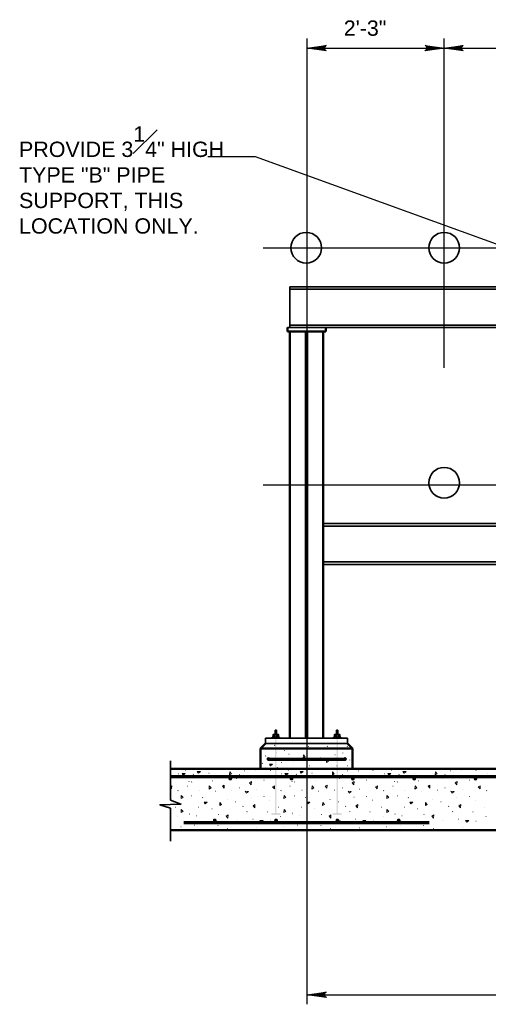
# Model space of a CAD drawing. Extents: x -92 to 946, y 181 to 432.
# Tile 6 of 12: x 433 to 525, y 197 to 390. Entities that reach past the tile are written whole.
import ezdxf

# ---------------------------------------------------------------- set-up
doc = ezdxf.new("R2010")
doc.units = 0
doc.header["$LTSCALE"] = 0.945
doc.header["$MEASUREMENT"] = 0
doc.linetypes.add('ACAD_ISO03W100', pattern=[360, 144, -216])
for name, color, linetype, lineweight in [('Level 15', 7, 'Continuous', 18), ('Level 20', 7, 'Continuous', 18), ('S-Anno-Brkl', 2, 'Continuous', 35), ('S-Anno-Dims', 33, 'Continuous', 35), ('S-Anno-Patt', 152, 'Continuous', 18), ('S-Anno-Text', 53, 'Continuous', 35), ('S-Cols-Prim', 6, 'Continuous', 50), ('S-Sect-Conc', 6, 'Continuous', 50), ('S-Sect-Shps', 3, 'Continuous', 35), ('S-Sect-Stls', 2, 'Continuous', 35), ('S-Slab-Rbar', 7, 'Continuous', 70), ('S-Sppt-Misc', 3, 'Continuous', 35), ('S-Sppt-Shps', 3, 'Continuous', 35)]:
    doc.layers.add(name, color=color, linetype=linetype, lineweight=lineweight)
doc.styles.add('NOTES', font='romans.shx')

# ---------------------------------------------------------------- blocks, each defined once
blk = doc.blocks.new('LARROW')
at = {"color": 0, "linetype": 'ByBlock', "lineweight": -2, "flags": 128}
blk.add_lwpolyline([(-4.93, 0.71), (0, 0), (-4.92, -0.71), (-4.77, -0.59), (-4.55, -0.38), (-4.44, -0.19), (-4.42, 0), (-4.46, 0.21), (-4.57, 0.41), (-4.79, 0.61), (-4.93, 0.71), (-0.15, 0.01), (-4.76, -0.67), (-4.62, -0.56), (-4.39, -0.34), (-4.32, -0.06), (-4.37, 0.22), (-4.5, 0.41), (-4.67, 0.57), (-4.78, 0.65), (-0.41, 0.01), (-4.56, -0.59), (-4.41, -0.49), (-4.33, -0.37), (-4.25, -0.21), (-4.21, 0.01), (-4.23, 0.19), (-4.32, 0.33), (-4.5, 0.44), (-4.61, 0.58), (-0.71, 0.01), (-4.33, -0.5), (-4.17, -0.3), (-4.12, -0.06), (-4.14, 0.22), (-4.45, 0.51), (-1.05, 0.02), (-4.12, -0.41), (-4.07, -0.26), (-3.98, -0.04), (-4.04, 0.21), (-4.28, 0.43), (-1.36, 0.02), (-4.01, -0.31), (-3.92, -0.14), (-3.88, 0.04), (-4.07, 0.33), (-1.73, 0.02), (-3.85, -0.24), (-3.79, -0.11), (-3.77, 0.04), (-3.92, 0.25), (-2.17, 0.02), (-3.71, -0.15), (-3.67, 0.05), (-3.81, 0.17), (-2.53, 0.02), (-3.61, -0.09), (-3.63, 0.1), (-2.9, 0.02), (-3.57, -0.03), (-3.59, 0.03), (-3.36, 0.03)], dxfattribs=at)

msp = doc.modelspace()

# ---------------------------------------------------------------- hatches: boundary and pattern name
at = {"layer": 'S-Slab-Rbar'}
h = msp.add_hatch(color=256, dxfattribs=at)
edge = h.paths.add_edge_path(flags=16)
edge.add_ellipse((481.76, 245), major_axis=(0, 0.375), ratio=0.999901, start_angle=0, end_angle=360)
h = msp.add_hatch(color=256, dxfattribs=at)
edge = h.paths.add_edge_path(flags=16)
edge.add_ellipse((496.74, 245), major_axis=(0, 0.375), ratio=0.999901, start_angle=0, end_angle=360)
h = msp.add_hatch(color=256, dxfattribs=at)
edge = h.paths.add_edge_path(flags=16)
edge.add_ellipse((474.29, 241.17), major_axis=(0, 0.375), ratio=0.999811, start_angle=0, end_angle=360)
h = msp.add_hatch(color=256, dxfattribs=at)
edge = h.paths.add_edge_path(flags=16)
edge.add_ellipse((486.29, 241.17), major_axis=(0, 0.375), ratio=0.999811, start_angle=0, end_angle=360)
h = msp.add_hatch(color=256, dxfattribs=at)
edge = h.paths.add_edge_path(flags=16)
edge.add_ellipse((498.28, 241.17), major_axis=(0, 0.375), ratio=0.999811, start_angle=0, end_angle=360)
h = msp.add_hatch(color=256, dxfattribs=at)
edge = h.paths.add_edge_path(flags=16)
edge.add_ellipse((510.28, 241.17), major_axis=(0, 0.375), ratio=0.999811, start_angle=0, end_angle=360)
h = msp.add_hatch(color=256, dxfattribs=at)
edge = h.paths.add_edge_path(flags=16)
edge.add_ellipse((522.28, 241.17), major_axis=(0, 0.375), ratio=0.999811, start_angle=0, end_angle=360)
h = msp.add_hatch(color=256, dxfattribs=at)
edge = h.paths.add_edge_path(flags=16)
edge.add_ellipse((471.25, 232.98), major_axis=(0, 0.375), ratio=0.999811, start_angle=0, end_angle=360)
h = msp.add_hatch(color=256, dxfattribs=at)
edge = h.paths.add_edge_path(flags=16)
edge.add_ellipse((483.25, 232.98), major_axis=(0, 0.375), ratio=0.999811, start_angle=0, end_angle=360)
h = msp.add_hatch(color=256, dxfattribs=at)
edge = h.paths.add_edge_path(flags=16)
edge.add_ellipse((495.25, 232.98), major_axis=(0, 0.375), ratio=0.999811, start_angle=0, end_angle=360)
h = msp.add_hatch(color=256, dxfattribs=at)
edge = h.paths.add_edge_path(flags=16)
edge.add_ellipse((507.25, 232.98), major_axis=(0, 0.375), ratio=0.999811, start_angle=0, end_angle=360)
at = {"layer": 'S-Sppt-Misc', "extrusion": (0, 0, -1)}
for points in [[(-484.08, 234.12), (-484.08, 234.37), (-483.33, 234.37), (-483.33, 249.07), (-483.08, 249.07), (-483.08, 234.37), (-482.33, 234.37), (-482.33, 234.12)], [(-496.08, 234.12), (-496.08, 234.37), (-495.33, 234.37), (-495.33, 249.07), (-495.08, 249.07), (-495.08, 234.37), (-494.33, 234.37), (-494.33, 234.12)]]:
    msp.add_hatch(color=256, dxfattribs=at).paths.add_polyline_path(points, flags=16)

# ---------------------------------------------------------------- linework, layer by layer
at = {"layer": 'Level 15', "color": 7, "linetype": 'Continuous', "lineweight": 25}
msp.add_line((480.21, 243.07), (498.21, 243.07), dxfattribs=at)
at = {"layer": 'Level 20', "color": 3, "linetype": 'Continuous', "lineweight": 25}
msp.add_line((497.21, 248.07), (481.21, 248.07), dxfattribs=at)
at = {"layer": 'S-Anno-Brkl'}
for p, q in [((462.57, 236.94), (462.57, 244.64)), ((462.57, 228.92), (462.57, 235.4))]:
    msp.add_line(p, q, dxfattribs=at)
at = {"layer": 'S-Anno-Brkl', "flags": 128}
msp.add_lwpolyline([(462.57, 236.94), (464.64, 236.17), (460.51, 236.05), (462.57, 235.4)], dxfattribs=at)
at = {"layer": 'S-Anno-Dims', "lineweight": 25}
for p, q in [((489.33, 196.99), (489.33, 386.03)), ((516.15, 321.56), (516.15, 386.03)), ((489.33, 384.15), (510.15, 384.15)), ((508.15, 384.15), (544.15, 384.15)), ((480.73, 345.07), (912.14, 345.07)), ((480.73, 298.7), (893.34, 298.7)), ((489.33, 198.87), (573.19, 198.87))]:
    msp.add_line(p, q, dxfattribs=at)
at = {"layer": 'S-Anno-Patt'}
for p, q in [((482.99, 247.69), (482.94, 247.68)), ((487.56, 248.01), (487.51, 247.99)), ((489.6, 247.44), (489.55, 247.43)), ((493.33, 247.49), (493.28, 247.48)), ((497.22, 247.49), (497.17, 247.48)), ((481.25, 245.61), (481.2, 245.59)), ((483.42, 246.29), (483.37, 246.28)), ((483.65, 245.01), (483.6, 245)), ((484.91, 246.68), (484.86, 246.67)), ((485.82, 245.97), (485.77, 245.96)), ((492.01, 245.26), (491.96, 245.25)), ((494.79, 245.82), (494.75, 245.81)), ((496.35, 246.18), (496.3, 246.16)), ((497.72, 244.81), (497.67, 244.79)), ((465.59, 242.83), (465.54, 242.82)), ((471.64, 243.08), (471.59, 243.07)), ((480.57, 244.16), (480.52, 244.14)), ((481.28, 243.4), (481.23, 243.38)), ((483.5, 243.35), (483.45, 243.33)), ((484.33, 244.35), (484.28, 244.33)), ((485.72, 243.2), (485.67, 243.18)), ((485.72, 242.83), (485.67, 242.82)), ((486.72, 243.13), (486.67, 243.12)), ((486.76, 244.58), (486.71, 244.56)), ((486.87, 243.2), (486.83, 243.18)), ((488.64, 243.15), (488.59, 243.13)), ((489.84, 243.66), (489.79, 243.65)), ((491.77, 243.08), (491.72, 243.07)), ((492.88, 243.15), (492.83, 243.13)), ((495.21, 243.66), (495.16, 243.65)), ((497.22, 243.65), (497.17, 243.64)), ((505.84, 242.83), (505.79, 242.82)), ((511.89, 243.08), (511.85, 243.07)), ((464.2, 242.13), (464.16, 242.11)), ((467.09, 242.01), (467.04, 242)), ((468.46, 241.33), (468.41, 241.31)), ((470.17, 242.24), (470.12, 242.23)), ((472.34, 241.56), (472.29, 241.54)), ((475.54, 241.21), (475.49, 241.2)), ((476.11, 241.96), (476.06, 241.95)), ((477.14, 242.68), (477.09, 242.66)), ((478.51, 241.56), (478.46, 241.54)), ((479.31, 242.68), (479.26, 242.66)), ((481.71, 241.61), (481.66, 241.59)), ((482.13, 242.78), (482.09, 242.76)), ((484.33, 242.13), (484.28, 242.11)), ((487.22, 242.01), (487.17, 242)), ((488.59, 241.33), (488.54, 241.31)), ((490.3, 242.24), (490.25, 242.23)), ((492.47, 241.56), (492.42, 241.54)), ((495.66, 241.21), (495.62, 241.2)), ((496.23, 241.96), (496.19, 241.95)), ((497.27, 242.68), (497.22, 242.66)), ((498.63, 241.56), (498.59, 241.54)), ((499.44, 242.68), (499.39, 242.66)), ((501.83, 241.61), (501.79, 241.59)), ((502.26, 242.78), (502.21, 242.76)), ((504.46, 242.13), (504.41, 242.11)), ((507.34, 242.01), (507.29, 242)), ((508.71, 241.33), (508.66, 241.31)), ((510.42, 242.24), (510.38, 242.23)), ((512.59, 241.56), (512.55, 241.54)), ((515.79, 241.21), (515.74, 241.2)), ((516.36, 241.96), (516.31, 241.95)), ((517.39, 242.68), (517.34, 242.66)), ((518.76, 241.56), (518.71, 241.54)), ((519.56, 242.68), (519.51, 242.66)), ((521.96, 241.61), (521.91, 241.59)), ((522.39, 242.78), (522.34, 242.76)), ((524.58, 242.13), (524.54, 242.11)), ((465.89, 239.7), (465.84, 239.68)), ((466.25, 240.61), (466.2, 240.59)), ((466.75, 240.51), (466.7, 240.49)), ((470.86, 240.76), (470.81, 240.74)), ((476.11, 239.38), (476.06, 239.37)), ((479.44, 239.08), (479.39, 239.07)), ((480.91, 240.87), (480.86, 240.86)), ((486.02, 239.7), (485.97, 239.68)), ((486.37, 240.61), (486.32, 240.59)), ((486.87, 240.51), (486.83, 240.49)), ((490.98, 240.76), (490.94, 240.74)), ((496.24, 239.38), (496.19, 239.37)), ((499.56, 239.08), (499.52, 239.07)), ((501.03, 240.87), (500.98, 240.86)), ((506.15, 239.7), (506.1, 239.68)), ((506.5, 240.61), (506.45, 240.59)), ((507, 240.51), (506.95, 240.49)), ((511.11, 240.76), (511.06, 240.74)), ((516.36, 239.38), (516.31, 239.37)), ((519.69, 239.08), (519.64, 239.07)), ((521.16, 240.87), (521.11, 240.86)), ((464.09, 238.81), (464.04, 238.8)), ((466.75, 237.78), (466.7, 237.77)), ((468.23, 238.93), (468.18, 238.91)), ((468.92, 237.44), (468.87, 237.43)), ((471.43, 238.7), (471.38, 238.68)), ((473.71, 237.1), (473.66, 237.08)), ((474.62, 238.93), (474.58, 238.91)), ((478.39, 237.55), (478.35, 237.54)), ((480.91, 237.67), (480.86, 237.66)), ((484.22, 238.81), (484.17, 238.8)), ((486.87, 237.78), (486.82, 237.77)), ((488.36, 238.93), (488.31, 238.91)), ((489.04, 237.44), (488.99, 237.43)), ((491.55, 238.7), (491.51, 238.68)), ((493.84, 237.1), (493.79, 237.08)), ((494.75, 238.93), (494.7, 238.91)), ((498.52, 237.55), (498.47, 237.54)), ((501.03, 237.67), (500.98, 237.66)), ((504.34, 238.81), (504.3, 238.8)), ((507, 237.78), (506.95, 237.77)), ((508.48, 238.93), (508.44, 238.91)), ((509.17, 237.44), (509.12, 237.43)), ((511.68, 238.7), (511.63, 238.68)), ((513.96, 237.1), (513.92, 237.08)), ((514.88, 238.93), (514.83, 238.91)), ((518.65, 237.55), (518.6, 237.54)), ((521.16, 237.67), (521.11, 237.66)), ((524.47, 238.81), (524.42, 238.8)), ((463.63, 235.61), (463.59, 235.6)), ((468.12, 235.61), (468.07, 235.6)), ((470.74, 235.27), (470.7, 235.25)), ((475.31, 236.64), (475.26, 236.63)), ((476.79, 235.76), (476.74, 235.74)), ((481.98, 236.97), (481.94, 236.96)), ((483.76, 235.61), (483.71, 235.6)), ((488.24, 235.61), (488.19, 235.6)), ((490.87, 235.27), (490.82, 235.25)), ((495.44, 236.64), (495.39, 236.63)), ((496.91, 235.76), (496.87, 235.74)), ((502.11, 236.97), (502.06, 236.96)), ((503.89, 235.61), (503.84, 235.6)), ((508.37, 235.61), (508.32, 235.6)), ((511, 235.27), (510.95, 235.25)), ((515.56, 236.64), (515.52, 236.63)), ((517.04, 235.76), (516.99, 235.74)), ((522.24, 236.97), (522.19, 236.96)), ((524.01, 235.61), (523.96, 235.6)), ((463.98, 233.74), (463.93, 233.72)), ((466.3, 234.24), (466.25, 234.23)), ((466.39, 234.39), (466.35, 234.38)), ((467.66, 233.9), (467.61, 233.88)), ((472, 234.12), (471.95, 234.11)), ((477.59, 234.7), (477.55, 234.68)), ((478.74, 233.21), (478.69, 233.2)), ((481.56, 234.69), (481.51, 234.67)), ((484.1, 233.74), (484.05, 233.72)), ((486.42, 234.24), (486.37, 234.23)), ((486.52, 234.39), (486.47, 234.38)), ((487.79, 233.9), (487.74, 233.88)), ((492.12, 234.12), (492.08, 234.11)), ((497.72, 234.7), (497.67, 234.68)), ((498.86, 233.21), (498.81, 233.2)), ((501.68, 234.69), (501.63, 234.67)), ((504.23, 233.74), (504.18, 233.72)), ((506.55, 234.24), (506.5, 234.23)), ((506.65, 234.39), (506.6, 234.38)), ((507.91, 233.9), (507.86, 233.88)), ((512.25, 234.12), (512.2, 234.11)), ((517.85, 234.7), (517.8, 234.68)), ((518.99, 233.21), (518.94, 233.2)), ((521.81, 234.69), (521.76, 234.67)), ((524.35, 233.74), (524.31, 233.72)), ((464.66, 231.72), (464.61, 231.71)), ((467.32, 232.07), (467.27, 232.05)), ((469.6, 232.52), (469.55, 232.51)), ((471.92, 232.01), (471.87, 231.99)), ((473.81, 231.41), (473.76, 231.4)), ((475.65, 232.98), (475.61, 232.97)), ((479.44, 231.55), (479.39, 231.54)), ((482.16, 232.87), (482.11, 232.85)), ((484.79, 231.72), (484.74, 231.71)), ((487.44, 232.07), (487.4, 232.05)), ((489.73, 232.52), (489.68, 232.51)), ((492.05, 232.01), (492, 231.99)), ((493.94, 231.41), (493.89, 231.4)), ((495.78, 232.98), (495.73, 232.97)), ((499.56, 231.55), (499.52, 231.54)), ((502.29, 232.87), (502.24, 232.85)), ((504.91, 231.72), (504.87, 231.71)), ((507.57, 232.07), (507.52, 232.05)), ((509.85, 232.52), (509.81, 232.51)), ((512.17, 232.01), (512.13, 231.99)), ((514.06, 231.41), (514.02, 231.4)), ((515.91, 232.98), (515.86, 232.97)), ((519.69, 231.55), (519.64, 231.54)), ((522.41, 232.87), (522.37, 232.85)), ((476.76, 231.2), (476.72, 231.19)), ((496.89, 231.2), (496.84, 231.19)), ((517.02, 231.2), (516.97, 231.19))]:
    msp.add_line(p, q, dxfattribs=at)
at = {"layer": 'S-Anno-Patt', "flags": 128}
for points in [[(462.6, 239.63), (462.83, 239.76), (462.79, 239.15)], [(462.79, 239.15), (462.6, 239.38)], [(474.43, 231.09), (474.43, 231.09)], [(474.43, 231.09), (474.43, 231.09)], [(494.56, 231.09), (494.56, 231.09)], [(494.56, 231.09), (494.56, 231.09)], [(514.68, 231.09), (514.68, 231.09)], [(514.68, 231.09), (514.68, 231.09)]]:
    msp.add_lwpolyline(points, dxfattribs=at)
at = {"layer": 'S-Anno-Patt'}
for points in [[(488.6, 245.81), (488.94, 245.41), (488.57, 245.19)], [(493.14, 244.95), (493.49, 244.55), (493.11, 244.33)], [(482.57, 243.98), (482.17, 243.64), (481.96, 244.02)], [(465.47, 242.15), (465.07, 241.81), (464.86, 242.19)], [(468.45, 242.55), (468.05, 242.21), (467.83, 242.59)], [(474.18, 242.51), (474.52, 242.11), (474.14, 241.9)], [(485.6, 242.15), (485.2, 241.81), (484.99, 242.19)], [(488.57, 242.55), (488.17, 242.21), (487.96, 242.59)], [(494.31, 242.51), (494.65, 242.11), (494.27, 241.9)], [(505.73, 242.15), (505.33, 241.81), (505.11, 242.19)], [(508.7, 242.55), (508.3, 242.21), (508.09, 242.59)], [(514.43, 242.51), (514.77, 242.11), (514.39, 241.9)], [(470.19, 239.73), (470.53, 239.33), (470.15, 239.12)], [(473.08, 239.3), (472.74, 239.7), (473.12, 239.91)], [(478.38, 239.96), (478.04, 240.36), (478.42, 240.57)], [(482.92, 239.15), (482.58, 239.55), (482.96, 239.76)], [(490.32, 239.73), (490.66, 239.33), (490.28, 239.12)], [(493.21, 239.3), (492.87, 239.7), (493.25, 239.91)], [(498.5, 239.96), (498.16, 240.36), (498.54, 240.57)], [(503.04, 239.15), (502.7, 239.55), (503.08, 239.76)], [(510.45, 239.73), (510.79, 239.33), (510.41, 239.12)], [(513.33, 239.3), (512.99, 239.7), (513.37, 239.91)], [(518.63, 239.96), (518.29, 240.36), (518.67, 240.57)], [(523.17, 239.15), (522.83, 239.55), (523.21, 239.76)], [(464.7, 237.86), (465.04, 237.46), (464.66, 237.25)], [(477.83, 238.66), (477.43, 238.32), (477.22, 238.7)], [(484.82, 237.86), (485.16, 237.46), (484.78, 237.25)], [(497.96, 238.66), (497.56, 238.32), (497.34, 238.7)], [(504.95, 237.86), (505.29, 237.46), (504.91, 237.25)], [(518.08, 238.66), (517.68, 238.32), (517.47, 238.7)], [(464.7, 235.13), (465.04, 234.74), (464.66, 234.52)], [(469.76, 236.54), (469.36, 236.2), (469.15, 236.58)], [(472.26, 236.5), (472.6, 236.1), (472.22, 235.89)], [(479.08, 235.46), (478.74, 235.86), (479.12, 236.07)], [(484.82, 235.13), (485.16, 234.74), (484.78, 234.52)], [(489.88, 236.54), (489.49, 236.2), (489.27, 236.58)], [(492.39, 236.5), (492.73, 236.1), (492.35, 235.89)], [(499.21, 235.46), (498.87, 235.86), (499.25, 236.07)], [(504.95, 235.13), (505.29, 234.74), (504.91, 234.52)], [(510.01, 236.54), (509.61, 236.2), (509.4, 236.58)], [(512.51, 236.5), (512.85, 236.1), (512.48, 235.89)], [(519.34, 235.46), (519, 235.86), (519.38, 236.07)], [(473.84, 233.44), (473.5, 233.84), (473.88, 234.05)], [(493.96, 233.44), (493.62, 233.84), (494, 234.05)], [(514.09, 233.44), (513.75, 233.84), (514.13, 234.05)], [(480.71, 232.95), (480.31, 232.61), (480.09, 232.99)], [(500.83, 232.95), (500.43, 232.61), (500.22, 232.99)], [(520.96, 232.95), (520.56, 232.61), (520.35, 232.99)]]:
    msp.add_3dface(points, dxfattribs=at)
at = {"layer": 'S-Anno-Text', "lineweight": 25, "flags": 128}
msp.add_lwpolyline([(469.89, 362.94), (479.17, 362.94), (544.15, 339.38)], dxfattribs=at)
at = {"layer": 'S-Cols-Prim'}
for p, q in [((485.46, 328.69), (485.46, 329.44)), ((485.46, 328.69), (492.96, 328.69)), ((485.96, 249.07), (485.96, 328.69)), ((492.46, 249.07), (492.46, 328.69)), ((492.96, 328.69), (492.96, 329.44))]:
    msp.add_line(p, q, dxfattribs=at)
at = {"layer": 'S-Cols-Prim', "linetype": 'ACAD_ISO03W100'}
for p, q in [((489.08, 249.07), (489.08, 328.69)), ((489.33, 249.07), (489.33, 328.69))]:
    msp.add_line(p, q, dxfattribs=at)
at = {"layer": 'S-Sect-Conc'}
for p, q in [((481.21, 248.07), (480.21, 247.07)), ((480.21, 247.07), (480.21, 243.07)), ((480.21, 247.07), (498.21, 247.07)), ((497.21, 248.07), (498.21, 247.07)), ((498.21, 247.07), (498.21, 243.07)), ((462.57, 243.07), (875.62, 243.07)), ((462.57, 231.07), (875.62, 231.07))]:
    msp.add_line(p, q, dxfattribs=at)
at = {"layer": 'S-Sect-Shps'}
for centre in [(489.15, 345.07), (516.15, 345.07), (516.15, 299.07)]:
    msp.add_circle(centre, 3, dxfattribs=at)
at = {"layer": 'S-Sect-Stls'}
for p, q in [((485.96, 337.44), (711.16, 337.44)), ((485.96, 329.44), (485.96, 337.44)), ((485.96, 336.94), (711.16, 336.94)), ((485.96, 329.94), (711.16, 329.94)), ((485.46, 329.44), (711.16, 329.44)), ((492.46, 291.07), (569.94, 291.07)), ((492.46, 290.57), (569.94, 290.57)), ((492.46, 283.57), (569.94, 283.57)), ((492.46, 283.07), (569.94, 283.07))]:
    msp.add_line(p, q, dxfattribs=at)
at = {"layer": 'S-Slab-Rbar'}
for p, q in [((481.76, 245), (496.74, 245)), ((462.57, 241.57), (518.17, 241.57)), ((518.17, 241.57), (611.2, 241.57)), ((465.21, 232.57), (513.2, 232.57))]:
    msp.add_line(p, q, dxfattribs=at)
at = {"layer": 'S-Sppt-Misc'}
for p, q in [((483.08, 250.64), (483.33, 250.64)), ((483.08, 249.83), (483.08, 250.64)), ((483.33, 249.83), (483.33, 250.64)), ((495.08, 250.64), (495.33, 250.64)), ((495.08, 249.83), (495.08, 250.64)), ((495.33, 249.83), (495.33, 250.64)), ((482.49, 249.07), (482.49, 249.29)), ((482.49, 249.29), (483.93, 249.29)), ((482.49, 249.07), (483.93, 249.07)), ((482.67, 249.29), (482.67, 249.76)), ((482.75, 249.83), (483.67, 249.83)), ((483.03, 249.29), (483.03, 249.83)), ((483.08, 250.38), (483.33, 250.38)), ((483.08, 250.11), (483.33, 250.11)), ((483.13, 250.51), (483.28, 250.51)), ((483.13, 250.24), (483.28, 250.24)), ((483.13, 249.96), (483.28, 249.96)), ((483.29, 249.83), (483.38, 249.68)), ((483.38, 249.29), (483.38, 249.83)), ((483.47, 249.83), (483.38, 249.68)), ((483.75, 249.29), (483.75, 249.76)), ((483.93, 249.07), (483.93, 249.29)), ((494.49, 249.07), (494.49, 249.29)), ((494.49, 249.29), (495.93, 249.29)), ((494.49, 249.07), (495.93, 249.07)), ((494.67, 249.29), (494.67, 249.76)), ((494.75, 249.83), (495.67, 249.83)), ((495.03, 249.29), (495.03, 249.83)), ((495.08, 250.38), (495.33, 250.38)), ((495.08, 250.11), (495.33, 250.11)), ((495.13, 250.51), (495.28, 250.51)), ((495.13, 250.24), (495.28, 250.24)), ((495.13, 249.96), (495.28, 249.96)), ((495.29, 249.83), (495.38, 249.68)), ((495.38, 249.29), (495.38, 249.83)), ((495.47, 249.83), (495.38, 249.68)), ((495.74, 249.29), (495.74, 249.76)), ((495.93, 249.07), (495.93, 249.29))]:
    msp.add_line(p, q, dxfattribs=at)
for centre, major_axis, start_param, end_param in [((482.75, 249.76), (0, 0.0781), 0, 1.570796), ((483.67, 249.76), (0, -0.0781), 1.570796, 3.141593), ((494.75, 249.76), (0, 0.0781), 0, 1.570796), ((495.67, 249.76), (0, -0.0781), 1.570796, 3.141593)]:
    msp.add_ellipse(centre, major_axis=major_axis, ratio=0.999811, start_param=start_param, end_param=end_param, dxfattribs=at)
at = {"layer": 'S-Sppt-Misc', "extrusion": (0, 0, -1)}
for points in [[(-483.12, 249.83), (-482.94, 249.83), (-483.03, 249.68)], [(-483.29, 249.83), (-483.47, 249.83), (-483.38, 249.68)], [(-495.12, 249.83), (-494.94, 249.83), (-495.03, 249.68)], [(-495.29, 249.83), (-495.47, 249.83), (-495.38, 249.68)]]:
    msp.add_solid(points, dxfattribs=at)
at = {"layer": 'S-Sppt-Shps'}
for p, q in [((481.21, 249.07), (497.21, 249.07)), ((481.21, 248.07), (481.21, 249.07)), ((497.21, 249.07), (497.21, 248.07)), ((481.21, 248.07), (497.21, 248.07))]:
    msp.add_line(p, q, dxfattribs=at)

# ---------------------------------------------------------------- block references
at = {"layer": 'S-Anno-Dims', "lineweight": 25, "xscale": 0.7598681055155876, "yscale": 0.7351616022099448, "zscale": 0.09525, "rotation": 180}
for p in [(489.33, 384.15), (516.15, 384.15), (489.33, 198.87)]:
    msp.add_blockref('LARROW', p, dxfattribs=at)
at = {"layer": 'S-Anno-Dims', "lineweight": 25, "xscale": 0.7598681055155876, "yscale": 0.7351616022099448, "zscale": 0.09525}
msp.add_blockref('LARROW', (516.15, 384.15), dxfattribs=at)

# ---------------------------------------------------------------- texts
at = {"layer": 'S-Anno-Dims', "lineweight": 25, "insert": (496.5, 389.56), "char_height": 3, "attachment_point": 1, "line_spacing_factor": 0.610487, "style": 'NOTES'}
msp.add_mtext('\\fArial|b0|i0|c0|p39;2\'-3"', dxfattribs=at)
at = {"layer": 'S-Anno-Text', "lineweight": 25, "insert": (432.95, 368.84), "char_height": 3, "attachment_point": 1, "style": 'NOTES'}
msp.add_mtext('\\A0;\\fArial|b0|i0|c0|p39;PROVIDE 3\\S1#4;" HIGH\\PTYPE "B" PIPE\\PSUPPORT, THIS\\PLOCATION ONLY.', dxfattribs=at)

doc.saveas('drawing.dxf')
